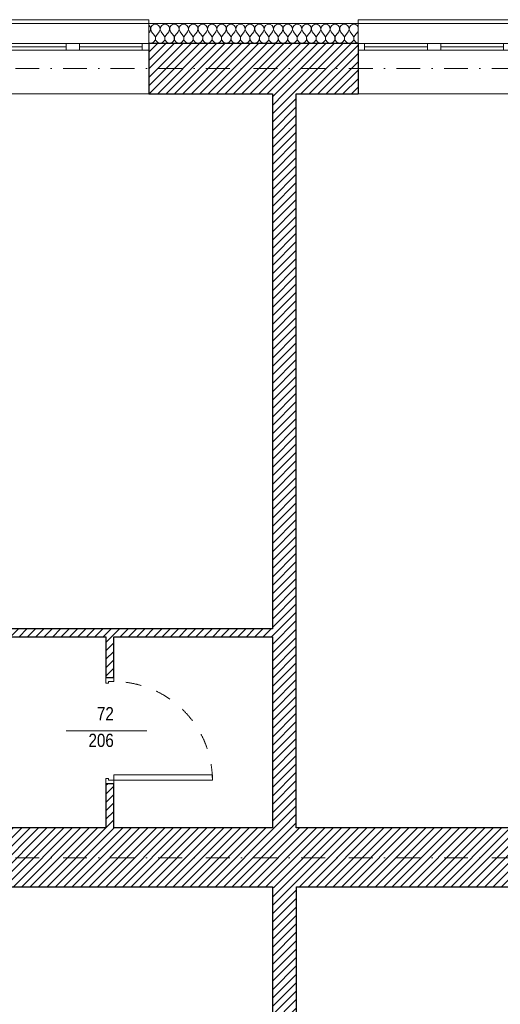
# Model space of a CAD drawing. Header units: millimetres. Extents: x 172139 to 266886, y 95607 to 138225.
# Tile 28 of 71: x 186224 to 189857, y 114265 to 121706. Entities that reach past the tile are written whole.
import ezdxf
from ezdxf.enums import TextEntityAlignment as Align

# ---------------------------------------------------------------- set-up
doc = ezdxf.new("R2010")
doc.units = ezdxf.units.MM
doc.header["$MEASUREMENT"] = 0
doc.linetypes.add('Kropki i Kreski', pattern=[360, 180, -90, 0, -90])
doc.linetypes.add('Przerywana', pattern=[240, 120, -120])
for name, color, linetype in [('Drzwi ArchiCAD', 7, 'Continuous'), ('Konstrukcja - Siatki mod', 7, 'Continuous'), ('KR_INW', 7, 'Continuous'), ('NAPIS_SODON', 7, 'Continuous'), ('Znaczniki drzwi ArchiCADa', 7, 'Continuous')]:
    doc.layers.add(name, color=color, linetype=linetype)
for name, color, linetype, lineweight in [('Drzwi ArchiCAD_Nr_pióra__1', 7, 'Continuous', 13), ('Drzwi ArchiCAD_Nr_pióra__27', 7, 'Continuous', 25), ('KR_INW_Nr_pióra__101', 252, 'Continuous', 5), ('KR_INW_Nr_pióra__27', 7, 'Continuous', 25), ('KR_INW_Nr_pióra__47', 7, 'Continuous', 15), ('NAPIS_SODON_Nr_pióra__1', 7, 'Continuous', 13), ('NAPIS_SODON_Nr_pióra__121', 255, 'Continuous', 0), ('Okna ArchiCADa_Nr_pióra__1', 7, 'Continuous', 13), ('Znaczniki drzwi ArchiCADa_Nr_pióra__7', 7, 'Continuous', 13)]:
    doc.layers.add(name, color=color, linetype=linetype, lineweight=lineweight)
for name, color, linetype, lineweight, true_color in [('Konstrukcja - Siatki mod_Nr_pióra__48', 7, 'Continuous', 15, 0xa80f02), ('KR_INW_Nr_pióra__102', 7, 'Continuous', 5, 0xcccccc), ('Znaczniki drzwi ArchiCADa_Nr_pióra__20', 7, 'Continuous', 13, 0xb00000)]:
    doc.layers.add(name, color=color, linetype=linetype, lineweight=lineweight, true_color=true_color)
doc.styles.add('GENERATED_STYLE_1', font='ARIALN.TTF')
pattern_1 = [(45, (0, 0), (-31.819804, 31.819804), [])]

# ---------------------------------------------------------------- blocks, each defined once
blk = doc.blocks.new('Strop_1', base_point=(179225, 121523.3))
at = {"layer": 'NAPIS_SODON_Nr_pióra__1', "linetype": 'Continuous', "flags": 128}
blk.add_lwpolyline([(179225, 121523.3), (179225.9, 107003.8), (250898.3, 107008.3), (250897.4, 121527.8)], close=True, dxfattribs=at)
blk = doc.blocks.new('Strop_2', base_point=(188316, 115154.1))
at = {"layer": 'NAPIS_SODON_Nr_pióra__121', "linetype": 'Continuous', "flags": 128}
blk.add_lwpolyline([(204667.3, 113397.6), (188316, 113397.6), (188316, 115154.1), (204667.3, 115154.1)], dxfattribs=at)
blk = doc.blocks.new('*X97')
at = {"layer": 'KR_INW_Nr_pióra__102', "linetype": 'Continuous'}
for p, q in [((187202.6, 121662.7), (187200.4, 121663.9)), ((187212.2, 121648.2), (187202.6, 121662.7)), ((187213.9, 121630.9), (187212.2, 121648.2)), ((187216.3, 121648.2), (187214.7, 121630.9)), ((187226, 121662.7), (187216.3, 121648.2)), ((187241.3, 121670.9), (187226, 121662.7)), ((187258.7, 121670.9), (187241.3, 121670.9)), ((187274, 121662.7), (187258.7, 121670.9)), ((187283.7, 121648.2), (187274, 121662.7)), ((187285.3, 121630.9), (187283.7, 121648.2)), ((187287.8, 121648.2), (187286.1, 121630.9)), ((187297.4, 121662.7), (187287.8, 121648.2)), ((187312.7, 121670.9), (187297.4, 121662.7)), ((187330.1, 121670.9), (187312.7, 121670.9)), ((187345.5, 121662.7), (187330.1, 121670.9)), ((187355.1, 121648.2), (187345.5, 121662.7)), ((187356.7, 121630.9), (187355.1, 121648.2)), ((187359.2, 121648.2), (187357.6, 121630.9)), ((187368.8, 121662.7), (187359.2, 121648.2)), ((187384.2, 121670.9), (187368.8, 121662.7)), ((187401.6, 121670.9), (187384.2, 121670.9)), ((187416.9, 121662.7), (187401.6, 121670.9)), ((187426.5, 121648.2), (187416.9, 121662.7)), ((187428.2, 121630.9), (187426.5, 121648.2)), ((187430.6, 121648.2), (187429, 121630.9)), ((187440.3, 121662.7), (187430.6, 121648.2)), ((187455.6, 121670.9), (187440.3, 121662.7)), ((187473, 121670.9), (187455.6, 121670.9)), ((187488.3, 121662.7), (187473, 121670.9)), ((187497.9, 121648.2), (187488.3, 121662.7)), ((187499.6, 121630.9), (187497.9, 121648.2)), ((187502.1, 121648.2), (187500.4, 121630.9)), ((187511.7, 121662.7), (187502.1, 121648.2)), ((187527, 121670.9), (187511.7, 121662.7)), ((187544.4, 121670.9), (187527, 121670.9)), ((187559.7, 121662.7), (187544.4, 121670.9)), ((187569.4, 121648.2), (187559.7, 121662.7)), ((187571, 121630.9), (187569.4, 121648.2)), ((187573.5, 121648.2), (187571.8, 121630.9)), ((187583.1, 121662.7), (187573.5, 121648.2)), ((187598.4, 121670.9), (187583.1, 121662.7)), ((187615.8, 121670.9), (187598.4, 121670.9)), ((187631.2, 121662.7), (187615.8, 121670.9)), ((187640.8, 121648.2), (187631.2, 121662.7)), ((187642.4, 121630.9), (187640.8, 121648.2)), ((187644.9, 121648.2), (187643.3, 121630.9)), ((187654.5, 121662.7), (187644.9, 121648.2)), ((187669.9, 121670.9), (187654.5, 121662.7)), ((187687.3, 121670.9), (187669.9, 121670.9)), ((187702.6, 121662.7), (187687.3, 121670.9)), ((187712.2, 121648.2), (187702.6, 121662.7)), ((187713.9, 121630.9), (187712.2, 121648.2)), ((187716.3, 121648.2), (187714.7, 121630.9)), ((187726, 121662.7), (187716.3, 121648.2)), ((187741.3, 121670.9), (187726, 121662.7)), ((187758.7, 121670.9), (187741.3, 121670.9)), ((187774, 121662.7), (187758.7, 121670.9)), ((187783.7, 121648.2), (187774, 121662.7)), ((187785.3, 121630.9), (187783.7, 121648.2)), ((187787.8, 121648.2), (187786.1, 121630.9)), ((187797.4, 121662.7), (187787.8, 121648.2)), ((187812.7, 121670.9), (187797.4, 121662.7)), ((187830.1, 121670.9), (187812.7, 121670.9)), ((187845.5, 121662.7), (187830.1, 121670.9)), ((187855.1, 121648.2), (187845.5, 121662.7)), ((187856.7, 121630.9), (187855.1, 121648.2)), ((187859.2, 121648.2), (187857.6, 121630.9)), ((187868.8, 121662.7), (187859.2, 121648.2)), ((187884.2, 121670.9), (187868.8, 121662.7)), ((187901.6, 121670.9), (187884.2, 121670.9)), ((187916.9, 121662.7), (187901.6, 121670.9)), ((187926.5, 121648.2), (187916.9, 121662.7)), ((187928.2, 121630.9), (187926.5, 121648.2)), ((187930.6, 121648.2), (187929, 121630.9)), ((187940.3, 121662.7), (187930.6, 121648.2)), ((187955.6, 121670.9), (187940.3, 121662.7)), ((187973, 121670.9), (187955.6, 121670.9)), ((187988.3, 121662.7), (187973, 121670.9)), ((187997.9, 121648.2), (187988.3, 121662.7)), ((187999.6, 121630.9), (187997.9, 121648.2)), ((188002.1, 121648.2), (188000.4, 121630.9)), ((188011.7, 121662.7), (188002.1, 121648.2)), ((188027, 121670.9), (188011.7, 121662.7)), ((188044.4, 121670.9), (188027, 121670.9)), ((188059.7, 121662.7), (188044.4, 121670.9)), ((188069.4, 121648.2), (188059.7, 121662.7)), ((188071, 121630.9), (188069.4, 121648.2)), ((188073.5, 121648.2), (188071.8, 121630.9)), ((188083.1, 121662.7), (188073.5, 121648.2)), ((188098.4, 121670.9), (188083.1, 121662.7)), ((188115.8, 121670.9), (188098.4, 121670.9)), ((188131.2, 121662.7), (188115.8, 121670.9)), ((188140.8, 121648.2), (188131.2, 121662.7)), ((188142.4, 121630.9), (188140.8, 121648.2)), ((188144.9, 121648.2), (188143.3, 121630.9)), ((188154.5, 121662.7), (188144.9, 121648.2)), ((188169.9, 121670.9), (188154.5, 121662.7)), ((188187.3, 121670.9), (188169.9, 121670.9)), ((188202.6, 121662.7), (188187.3, 121670.9)), ((188212.2, 121648.2), (188202.6, 121662.7)), ((188213.9, 121630.9), (188212.2, 121648.2)), ((188216.3, 121648.2), (188214.7, 121630.9)), ((188226, 121662.7), (188216.3, 121648.2)), ((188241.3, 121670.9), (188226, 121662.7)), ((188258.7, 121670.9), (188241.3, 121670.9)), ((188274, 121662.7), (188258.7, 121670.9)), ((188283.7, 121648.2), (188274, 121662.7)), ((188285.3, 121630.9), (188283.7, 121648.2)), ((188287.8, 121648.2), (188286.1, 121630.9)), ((188297.4, 121662.7), (188287.8, 121648.2)), ((188312.7, 121670.9), (188297.4, 121662.7)), ((188330.1, 121670.9), (188312.7, 121670.9)), ((188345.5, 121662.7), (188330.1, 121670.9)), ((188355.1, 121648.2), (188345.5, 121662.7)), ((188356.7, 121630.9), (188355.1, 121648.2)), ((188359.2, 121648.2), (188357.6, 121630.9)), ((188368.8, 121662.7), (188359.2, 121648.2)), ((188384.2, 121670.9), (188368.8, 121662.7)), ((188401.6, 121670.9), (188384.2, 121670.9)), ((188416.9, 121662.7), (188401.6, 121670.9)), ((188426.5, 121648.2), (188416.9, 121662.7)), ((188428.2, 121630.9), (188426.5, 121648.2)), ((188430.6, 121648.2), (188429, 121630.9)), ((188440.3, 121662.7), (188430.6, 121648.2)), ((188455.6, 121670.9), (188440.3, 121662.7)), ((188473, 121670.9), (188455.6, 121670.9)), ((188488.3, 121662.7), (188473, 121670.9)), ((188497.9, 121648.2), (188488.3, 121662.7)), ((188499.6, 121630.9), (188497.9, 121648.2)), ((188502.1, 121648.2), (188500.4, 121630.9)), ((188511.7, 121662.7), (188502.1, 121648.2)), ((188527, 121670.9), (188511.7, 121662.7)), ((188544.4, 121670.9), (188527, 121670.9)), ((188559.7, 121662.7), (188544.4, 121670.9)), ((188569.4, 121648.2), (188559.7, 121662.7)), ((188571, 121630.9), (188569.4, 121648.2)), ((188573.5, 121648.2), (188571.8, 121630.9)), ((188583.1, 121662.7), (188573.5, 121648.2)), ((188598.4, 121670.9), (188583.1, 121662.7)), ((188615.8, 121670.9), (188598.4, 121670.9)), ((188631.2, 121662.7), (188615.8, 121670.9)), ((188640.8, 121648.2), (188631.2, 121662.7)), ((188642.4, 121630.9), (188640.8, 121648.2)), ((188644.9, 121648.2), (188643.3, 121630.9)), ((188654.5, 121662.7), (188644.9, 121648.2)), ((188669.9, 121670.9), (188654.5, 121662.7)), ((188687.3, 121670.9), (188669.9, 121670.9)), ((188702.6, 121662.7), (188687.3, 121670.9)), ((188712.2, 121648.2), (188702.6, 121662.7)), ((188713.9, 121630.9), (188712.2, 121648.2)), ((188716.3, 121648.2), (188714.7, 121630.9)), ((188726, 121662.7), (188716.3, 121648.2)), ((188741.3, 121670.9), (188726, 121662.7)), ((188758.7, 121670.9), (188741.3, 121670.9)), ((188774, 121662.7), (188758.7, 121670.9)), ((188781.4, 121651.6), (188774, 121662.7)), ((187207.1, 121614.9), (187200.4, 121605.9)), ((187207.1, 121614.9), (187213.9, 121630.9)), ((187214.7, 121630.9), (187221.4, 121614.9)), ((187221.4, 121614.9), (187242.9, 121586.3)), ((187247.6, 121577.7), (187242.9, 121586.3)), ((187249.9, 121568.1), (187247.6, 121577.7)), ((187252.4, 121577.7), (187250.1, 121568.1)), ((187257.1, 121586.3), (187252.4, 121577.7)), ((187278.6, 121614.9), (187257.1, 121586.3)), ((187278.6, 121614.9), (187285.3, 121630.9)), ((187286.1, 121630.9), (187292.9, 121614.9)), ((187292.9, 121614.9), (187314.3, 121586.3)), ((187319.1, 121577.7), (187314.3, 121586.3)), ((187321.3, 121568.1), (187319.1, 121577.7)), ((187323.8, 121577.7), (187321.6, 121568.1)), ((187328.6, 121586.3), (187323.8, 121577.7)), ((187350, 121614.9), (187328.6, 121586.3)), ((187350, 121614.9), (187356.7, 121630.9)), ((187357.6, 121630.9), (187364.3, 121614.9)), ((187364.3, 121614.9), (187385.7, 121586.3)), ((187390.5, 121577.7), (187385.7, 121586.3)), ((187392.7, 121568.1), (187390.5, 121577.7)), ((187395.2, 121577.7), (187393, 121568.1)), ((187400, 121586.3), (187395.2, 121577.7)), ((187421.4, 121614.9), (187400, 121586.3)), ((187421.4, 121614.9), (187428.2, 121630.9)), ((187429, 121630.9), (187435.7, 121614.9)), ((187435.7, 121614.9), (187457.1, 121586.3)), ((187461.9, 121577.7), (187457.1, 121586.3)), ((187464.1, 121568.1), (187461.9, 121577.7)), ((187466.7, 121577.7), (187464.4, 121568.1)), ((187471.4, 121586.3), (187466.7, 121577.7)), ((187492.9, 121614.9), (187471.4, 121586.3)), ((187492.9, 121614.9), (187499.6, 121630.9)), ((187500.4, 121630.9), (187507.1, 121614.9)), ((187507.1, 121614.9), (187528.6, 121586.3)), ((187533.3, 121577.7), (187528.6, 121586.3)), ((187535.6, 121568.1), (187533.3, 121577.7)), ((187538.1, 121577.7), (187535.9, 121568.1)), ((187542.9, 121586.3), (187538.1, 121577.7)), ((187564.3, 121614.9), (187542.9, 121586.3)), ((187564.3, 121614.9), (187571, 121630.9)), ((187571.8, 121630.9), (187578.6, 121614.9)), ((187578.6, 121614.9), (187600, 121586.3)), ((187604.8, 121577.7), (187600, 121586.3)), ((187607, 121568.1), (187604.8, 121577.7)), ((187609.5, 121577.7), (187607.3, 121568.1)), ((187614.3, 121586.3), (187609.5, 121577.7)), ((187635.7, 121614.9), (187614.3, 121586.3)), ((187635.7, 121614.9), (187642.4, 121630.9)), ((187643.3, 121630.9), (187650, 121614.9)), ((187650, 121614.9), (187671.4, 121586.3)), ((187676.2, 121577.7), (187671.4, 121586.3)), ((187678.4, 121568.1), (187676.2, 121577.7)), ((187680.9, 121577.7), (187678.7, 121568.1)), ((187685.7, 121586.3), (187680.9, 121577.7)), ((187707.1, 121614.9), (187685.7, 121586.3)), ((187707.1, 121614.9), (187713.9, 121630.9)), ((187714.7, 121630.9), (187721.4, 121614.9)), ((187721.4, 121614.9), (187742.9, 121586.3)), ((187747.6, 121577.7), (187742.9, 121586.3)), ((187749.9, 121568.1), (187747.6, 121577.7)), ((187752.4, 121577.7), (187750.1, 121568.1)), ((187757.1, 121586.3), (187752.4, 121577.7)), ((187778.6, 121614.9), (187757.1, 121586.3)), ((187778.6, 121614.9), (187785.3, 121630.9)), ((187786.1, 121630.9), (187792.9, 121614.9)), ((187792.9, 121614.9), (187814.3, 121586.3)), ((187819.1, 121577.7), (187814.3, 121586.3)), ((187821.3, 121568.1), (187819.1, 121577.7)), ((187823.8, 121577.7), (187821.6, 121568.1)), ((187828.6, 121586.3), (187823.8, 121577.7)), ((187850, 121614.9), (187828.6, 121586.3)), ((187850, 121614.9), (187856.7, 121630.9)), ((187857.6, 121630.9), (187864.3, 121614.9)), ((187864.3, 121614.9), (187885.7, 121586.3)), ((187890.5, 121577.7), (187885.7, 121586.3)), ((187892.7, 121568.1), (187890.5, 121577.7)), ((187895.2, 121577.7), (187893, 121568.1)), ((187900, 121586.3), (187895.2, 121577.7)), ((187921.4, 121614.9), (187900, 121586.3)), ((187921.4, 121614.9), (187928.2, 121630.9)), ((187929, 121630.9), (187935.7, 121614.9)), ((187935.7, 121614.9), (187957.1, 121586.3)), ((187961.9, 121577.7), (187957.1, 121586.3)), ((187964.1, 121568.1), (187961.9, 121577.7)), ((187966.7, 121577.7), (187964.4, 121568.1)), ((187971.4, 121586.3), (187966.7, 121577.7)), ((187992.9, 121614.9), (187971.4, 121586.3)), ((187992.9, 121614.9), (187999.6, 121630.9)), ((188000.4, 121630.9), (188007.1, 121614.9)), ((188007.1, 121614.9), (188028.6, 121586.3)), ((188033.3, 121577.7), (188028.6, 121586.3)), ((188035.6, 121568.1), (188033.3, 121577.7)), ((188038.1, 121577.7), (188035.9, 121568.1)), ((188042.9, 121586.3), (188038.1, 121577.7)), ((188064.3, 121614.9), (188042.9, 121586.3)), ((188064.3, 121614.9), (188071, 121630.9)), ((188071.8, 121630.9), (188078.6, 121614.9)), ((188078.6, 121614.9), (188100, 121586.3)), ((188104.8, 121577.7), (188100, 121586.3)), ((188107, 121568.1), (188104.8, 121577.7)), ((188109.5, 121577.7), (188107.3, 121568.1)), ((188114.3, 121586.3), (188109.5, 121577.7)), ((188135.7, 121614.9), (188114.3, 121586.3)), ((188135.7, 121614.9), (188142.4, 121630.9)), ((188143.3, 121630.9), (188150, 121614.9)), ((188150, 121614.9), (188171.4, 121586.3)), ((188176.2, 121577.7), (188171.4, 121586.3)), ((188178.4, 121568.1), (188176.2, 121577.7)), ((188180.9, 121577.7), (188178.7, 121568.1)), ((188185.7, 121586.3), (188180.9, 121577.7)), ((188207.1, 121614.9), (188185.7, 121586.3)), ((188207.1, 121614.9), (188213.9, 121630.9)), ((188214.7, 121630.9), (188221.4, 121614.9)), ((188221.4, 121614.9), (188242.9, 121586.3)), ((188247.6, 121577.7), (188242.9, 121586.3)), ((188249.9, 121568.1), (188247.6, 121577.7)), ((188252.4, 121577.7), (188250.1, 121568.1)), ((188257.1, 121586.3), (188252.4, 121577.7)), ((188278.6, 121614.9), (188257.1, 121586.3)), ((188278.6, 121614.9), (188285.3, 121630.9)), ((188286.1, 121630.9), (188292.9, 121614.9)), ((188292.9, 121614.9), (188314.3, 121586.3)), ((188319.1, 121577.7), (188314.3, 121586.3)), ((188321.3, 121568.1), (188319.1, 121577.7)), ((188323.8, 121577.7), (188321.6, 121568.1)), ((188328.6, 121586.3), (188323.8, 121577.7)), ((188350, 121614.9), (188328.6, 121586.3)), ((188350, 121614.9), (188356.7, 121630.9)), ((188357.6, 121630.9), (188364.3, 121614.9)), ((188364.3, 121614.9), (188385.7, 121586.3)), ((188390.5, 121577.7), (188385.7, 121586.3)), ((188392.7, 121568.1), (188390.5, 121577.7)), ((188395.2, 121577.7), (188393, 121568.1)), ((188400, 121586.3), (188395.2, 121577.7)), ((188421.4, 121614.9), (188400, 121586.3)), ((188421.4, 121614.9), (188428.2, 121630.9)), ((188429, 121630.9), (188435.7, 121614.9)), ((188435.7, 121614.9), (188457.1, 121586.3)), ((188461.9, 121577.7), (188457.1, 121586.3)), ((188464.1, 121568.1), (188461.9, 121577.7)), ((188466.7, 121577.7), (188464.4, 121568.1)), ((188471.4, 121586.3), (188466.7, 121577.7)), ((188492.9, 121614.9), (188471.4, 121586.3)), ((188492.9, 121614.9), (188499.6, 121630.9)), ((188500.4, 121630.9), (188507.1, 121614.9)), ((188507.1, 121614.9), (188528.6, 121586.3)), ((188533.3, 121577.7), (188528.6, 121586.3)), ((188535.6, 121568.1), (188533.3, 121577.7)), ((188538.1, 121577.7), (188535.9, 121568.1)), ((188542.9, 121586.3), (188538.1, 121577.7)), ((188564.3, 121614.9), (188542.9, 121586.3)), ((188564.3, 121614.9), (188571, 121630.9)), ((188571.8, 121630.9), (188578.6, 121614.9)), ((188578.6, 121614.9), (188600, 121586.3)), ((188604.8, 121577.7), (188600, 121586.3)), ((188607, 121568.1), (188604.8, 121577.7)), ((188609.5, 121577.7), (188607.3, 121568.1)), ((188614.3, 121586.3), (188609.5, 121577.7)), ((188635.7, 121614.9), (188614.3, 121586.3)), ((188635.7, 121614.9), (188642.4, 121630.9)), ((188643.3, 121630.9), (188650, 121614.9)), ((188650, 121614.9), (188671.4, 121586.3)), ((188676.2, 121577.7), (188671.4, 121586.3)), ((188678.4, 121568.1), (188676.2, 121577.7)), ((188680.9, 121577.7), (188678.7, 121568.1)), ((188685.7, 121586.3), (188680.9, 121577.7)), ((188707.1, 121614.9), (188685.7, 121586.3)), ((188707.1, 121614.9), (188713.9, 121630.9)), ((188714.7, 121630.9), (188721.4, 121614.9)), ((188721.4, 121614.9), (188742.9, 121586.3)), ((188747.6, 121577.7), (188742.9, 121586.3)), ((188749.9, 121568.1), (188747.6, 121577.7)), ((188752.4, 121577.7), (188750.1, 121568.1)), ((188757.1, 121586.3), (188752.4, 121577.7)), ((188778.6, 121614.9), (188757.1, 121586.3)), ((188778.6, 121614.9), (188781.4, 121621.6)), ((187200.4, 121532.4), (187204.5, 121530.5)), ((187204.5, 121530.5), (187214.3, 121529.2)), ((187214.3, 121529.2), (187224, 121530.5)), ((187224, 121530.5), (187233.1, 121534.5)), ((187233.1, 121534.5), (187240.6, 121540.8)), ((187240.6, 121540.8), (187246.2, 121548.9)), ((187246.2, 121548.9), (187249.4, 121558.2)), ((187249.4, 121558.2), (187249.9, 121568.1)), ((187250.1, 121568.1), (187250.6, 121558.2)), ((187250.6, 121558.2), (187253.8, 121548.9)), ((187253.8, 121548.9), (187259.4, 121540.8)), ((187259.4, 121540.8), (187266.9, 121534.5)), ((187266.9, 121534.5), (187276, 121530.5)), ((187276, 121530.5), (187285.7, 121529.2)), ((187285.7, 121529.2), (187295.5, 121530.5)), ((187295.5, 121530.5), (187304.5, 121534.5)), ((187304.5, 121534.5), (187312.1, 121540.8)), ((187312.1, 121540.8), (187317.7, 121548.9)), ((187317.7, 121548.9), (187320.8, 121558.2)), ((187320.8, 121558.2), (187321.3, 121568.1)), ((187321.6, 121568.1), (187322.1, 121558.2)), ((187322.1, 121558.2), (187325.2, 121548.9)), ((187325.2, 121548.9), (187330.8, 121540.8)), ((187330.8, 121540.8), (187338.4, 121534.5)), ((187338.4, 121534.5), (187347.4, 121530.5)), ((187347.4, 121530.5), (187357.1, 121529.2)), ((187357.1, 121529.2), (187366.9, 121530.5)), ((187366.9, 121530.5), (187375.9, 121534.5)), ((187375.9, 121534.5), (187383.5, 121540.8)), ((187383.5, 121540.8), (187389.1, 121548.9)), ((187389.1, 121548.9), (187392.2, 121558.2)), ((187392.2, 121558.2), (187392.7, 121568.1)), ((187393, 121568.1), (187393.5, 121558.2)), ((187393.5, 121558.2), (187396.6, 121548.9)), ((187396.6, 121548.9), (187402.2, 121540.8)), ((187402.2, 121540.8), (187409.8, 121534.5)), ((187409.8, 121534.5), (187418.8, 121530.5)), ((187418.8, 121530.5), (187428.6, 121529.2)), ((187428.6, 121529.2), (187438.3, 121530.5)), ((187438.3, 121530.5), (187447.3, 121534.5)), ((187447.3, 121534.5), (187454.9, 121540.8)), ((187454.9, 121540.8), (187460.5, 121548.9)), ((187460.5, 121548.9), (187463.7, 121558.2)), ((187463.7, 121558.2), (187464.1, 121568.1)), ((187464.4, 121568.1), (187464.9, 121558.2)), ((187464.9, 121558.2), (187468.1, 121548.9)), ((187468.1, 121548.9), (187473.6, 121540.8)), ((187473.6, 121540.8), (187481.2, 121534.5)), ((187481.2, 121534.5), (187490.2, 121530.5)), ((187490.2, 121530.5), (187500, 121529.2)), ((187500, 121529.2), (187509.8, 121530.5)), ((187509.8, 121530.5), (187518.8, 121534.5)), ((187518.8, 121534.5), (187526.4, 121540.8)), ((187526.4, 121540.8), (187531.9, 121548.9)), ((187531.9, 121548.9), (187535.1, 121558.2)), ((187535.1, 121558.2), (187535.6, 121568.1)), ((187535.9, 121568.1), (187536.3, 121558.2)), ((187536.3, 121558.2), (187539.5, 121548.9)), ((187539.5, 121548.9), (187545.1, 121540.8)), ((187545.1, 121540.8), (187552.7, 121534.5)), ((187552.7, 121534.5), (187561.7, 121530.5)), ((187561.7, 121530.5), (187571.4, 121529.2)), ((187571.4, 121529.2), (187581.2, 121530.5)), ((187581.2, 121530.5), (187590.2, 121534.5)), ((187590.2, 121534.5), (187597.8, 121540.8)), ((187597.8, 121540.8), (187603.4, 121548.9)), ((187603.4, 121548.9), (187606.5, 121558.2)), ((187606.5, 121558.2), (187607, 121568.1)), ((187607.3, 121568.1), (187607.8, 121558.2)), ((187607.8, 121558.2), (187610.9, 121548.9)), ((187610.9, 121548.9), (187616.5, 121540.8)), ((187616.5, 121540.8), (187624.1, 121534.5)), ((187624.1, 121534.5), (187633.1, 121530.5)), ((187633.1, 121530.5), (187642.9, 121529.2)), ((187642.9, 121529.2), (187652.6, 121530.5)), ((187652.6, 121530.5), (187661.6, 121534.5)), ((187661.6, 121534.5), (187669.2, 121540.8)), ((187669.2, 121540.8), (187674.8, 121548.9)), ((187674.8, 121548.9), (187677.9, 121558.2)), ((187677.9, 121558.2), (187678.4, 121568.1)), ((187678.7, 121568.1), (187679.2, 121558.2)), ((187679.2, 121558.2), (187682.3, 121548.9)), ((187682.3, 121548.9), (187687.9, 121540.8)), ((187687.9, 121540.8), (187695.5, 121534.5)), ((187695.5, 121534.5), (187704.5, 121530.5)), ((187704.5, 121530.5), (187714.3, 121529.2)), ((187714.3, 121529.2), (187724, 121530.5)), ((187724, 121530.5), (187733.1, 121534.5)), ((187733.1, 121534.5), (187740.6, 121540.8)), ((187740.6, 121540.8), (187746.2, 121548.9)), ((187746.2, 121548.9), (187749.4, 121558.2)), ((187749.4, 121558.2), (187749.9, 121568.1)), ((187750.1, 121568.1), (187750.6, 121558.2)), ((187750.6, 121558.2), (187753.8, 121548.9)), ((187753.8, 121548.9), (187759.4, 121540.8)), ((187759.4, 121540.8), (187766.9, 121534.5)), ((187766.9, 121534.5), (187776, 121530.5)), ((187776, 121530.5), (187785.7, 121529.2)), ((187785.7, 121529.2), (187795.5, 121530.5)), ((187795.5, 121530.5), (187804.5, 121534.5)), ((187804.5, 121534.5), (187812.1, 121540.8)), ((187812.1, 121540.8), (187817.7, 121548.9)), ((187817.7, 121548.9), (187820.8, 121558.2)), ((187820.8, 121558.2), (187821.3, 121568.1)), ((187821.6, 121568.1), (187822.1, 121558.2)), ((187822.1, 121558.2), (187825.2, 121548.9)), ((187825.2, 121548.9), (187830.8, 121540.8)), ((187830.8, 121540.8), (187838.4, 121534.5)), ((187838.4, 121534.5), (187847.4, 121530.5)), ((187847.4, 121530.5), (187857.1, 121529.2)), ((187857.1, 121529.2), (187866.9, 121530.5)), ((187866.9, 121530.5), (187875.9, 121534.5)), ((187875.9, 121534.5), (187883.5, 121540.8)), ((187883.5, 121540.8), (187889.1, 121548.9)), ((187889.1, 121548.9), (187892.2, 121558.2)), ((187892.2, 121558.2), (187892.7, 121568.1)), ((187893, 121568.1), (187893.5, 121558.2)), ((187893.5, 121558.2), (187896.6, 121548.9)), ((187896.6, 121548.9), (187902.2, 121540.8)), ((187902.2, 121540.8), (187909.8, 121534.5)), ((187909.8, 121534.5), (187918.8, 121530.5)), ((187918.8, 121530.5), (187928.6, 121529.2)), ((187928.6, 121529.2), (187938.3, 121530.5)), ((187938.3, 121530.5), (187947.3, 121534.5)), ((187947.3, 121534.5), (187954.9, 121540.8)), ((187954.9, 121540.8), (187960.5, 121548.9)), ((187960.5, 121548.9), (187963.7, 121558.2)), ((187963.7, 121558.2), (187964.1, 121568.1)), ((187964.4, 121568.1), (187964.9, 121558.2)), ((187964.9, 121558.2), (187968.1, 121548.9)), ((187968.1, 121548.9), (187973.6, 121540.8)), ((187973.6, 121540.8), (187981.2, 121534.5)), ((187981.2, 121534.5), (187990.2, 121530.5)), ((187990.2, 121530.5), (188000, 121529.2)), ((188000, 121529.2), (188009.8, 121530.5)), ((188009.8, 121530.5), (188018.8, 121534.5)), ((188018.8, 121534.5), (188026.4, 121540.8)), ((188026.4, 121540.8), (188031.9, 121548.9)), ((188031.9, 121548.9), (188035.1, 121558.2)), ((188035.1, 121558.2), (188035.6, 121568.1)), ((188035.9, 121568.1), (188036.3, 121558.2)), ((188036.3, 121558.2), (188039.5, 121548.9)), ((188039.5, 121548.9), (188045.1, 121540.8)), ((188045.1, 121540.8), (188052.7, 121534.5)), ((188052.7, 121534.5), (188061.7, 121530.5)), ((188061.7, 121530.5), (188071.4, 121529.2)), ((188071.4, 121529.2), (188081.2, 121530.5)), ((188081.2, 121530.5), (188090.2, 121534.5)), ((188090.2, 121534.5), (188097.8, 121540.8)), ((188097.8, 121540.8), (188103.4, 121548.9)), ((188103.4, 121548.9), (188106.5, 121558.2)), ((188106.5, 121558.2), (188107, 121568.1)), ((188107.3, 121568.1), (188107.8, 121558.2)), ((188107.8, 121558.2), (188110.9, 121548.9)), ((188110.9, 121548.9), (188116.5, 121540.8)), ((188116.5, 121540.8), (188124.1, 121534.5)), ((188124.1, 121534.5), (188133.1, 121530.5)), ((188133.1, 121530.5), (188142.9, 121529.2)), ((188142.9, 121529.2), (188152.6, 121530.5)), ((188152.6, 121530.5), (188161.6, 121534.5)), ((188161.6, 121534.5), (188169.2, 121540.8)), ((188169.2, 121540.8), (188174.8, 121548.9)), ((188174.8, 121548.9), (188177.9, 121558.2)), ((188177.9, 121558.2), (188178.4, 121568.1)), ((188178.7, 121568.1), (188179.2, 121558.2)), ((188179.2, 121558.2), (188182.3, 121548.9)), ((188182.3, 121548.9), (188187.9, 121540.8)), ((188187.9, 121540.8), (188195.5, 121534.5)), ((188195.5, 121534.5), (188204.5, 121530.5)), ((188204.5, 121530.5), (188214.3, 121529.2)), ((188214.3, 121529.2), (188224, 121530.5)), ((188224, 121530.5), (188233.1, 121534.5)), ((188233.1, 121534.5), (188240.6, 121540.8)), ((188240.6, 121540.8), (188246.2, 121548.9)), ((188246.2, 121548.9), (188249.4, 121558.2)), ((188249.4, 121558.2), (188249.9, 121568.1)), ((188250.1, 121568.1), (188250.6, 121558.2)), ((188250.6, 121558.2), (188253.8, 121548.9)), ((188253.8, 121548.9), (188259.4, 121540.8)), ((188259.4, 121540.8), (188266.9, 121534.5)), ((188266.9, 121534.5), (188276, 121530.5)), ((188276, 121530.5), (188285.7, 121529.2)), ((188285.7, 121529.2), (188295.5, 121530.5)), ((188295.5, 121530.5), (188304.5, 121534.5)), ((188304.5, 121534.5), (188312.1, 121540.8)), ((188312.1, 121540.8), (188317.7, 121548.9)), ((188317.7, 121548.9), (188320.8, 121558.2)), ((188320.8, 121558.2), (188321.3, 121568.1)), ((188321.6, 121568.1), (188322.1, 121558.2)), ((188322.1, 121558.2), (188325.2, 121548.9)), ((188325.2, 121548.9), (188330.8, 121540.8)), ((188330.8, 121540.8), (188338.4, 121534.5)), ((188338.4, 121534.5), (188347.4, 121530.5)), ((188347.4, 121530.5), (188357.1, 121529.2)), ((188357.1, 121529.2), (188366.9, 121530.5)), ((188366.9, 121530.5), (188375.9, 121534.5)), ((188375.9, 121534.5), (188383.5, 121540.8)), ((188383.5, 121540.8), (188389.1, 121548.9)), ((188389.1, 121548.9), (188392.2, 121558.2)), ((188392.2, 121558.2), (188392.7, 121568.1)), ((188393, 121568.1), (188393.5, 121558.2)), ((188393.5, 121558.2), (188396.6, 121548.9)), ((188396.6, 121548.9), (188402.2, 121540.8)), ((188402.2, 121540.8), (188409.8, 121534.5)), ((188409.8, 121534.5), (188418.8, 121530.5)), ((188418.8, 121530.5), (188428.6, 121529.2)), ((188428.6, 121529.2), (188438.3, 121530.5)), ((188438.3, 121530.5), (188447.3, 121534.5)), ((188447.3, 121534.5), (188454.9, 121540.8)), ((188454.9, 121540.8), (188460.5, 121548.9)), ((188460.5, 121548.9), (188463.7, 121558.2)), ((188463.7, 121558.2), (188464.1, 121568.1)), ((188464.4, 121568.1), (188464.9, 121558.2)), ((188464.9, 121558.2), (188468.1, 121548.9)), ((188468.1, 121548.9), (188473.6, 121540.8)), ((188473.6, 121540.8), (188481.2, 121534.5)), ((188481.2, 121534.5), (188490.2, 121530.5)), ((188490.2, 121530.5), (188500, 121529.2)), ((188500, 121529.2), (188509.8, 121530.5)), ((188509.8, 121530.5), (188518.8, 121534.5)), ((188518.8, 121534.5), (188526.4, 121540.8)), ((188526.4, 121540.8), (188531.9, 121548.9)), ((188531.9, 121548.9), (188535.1, 121558.2)), ((188535.1, 121558.2), (188535.6, 121568.1)), ((188535.9, 121568.1), (188536.3, 121558.2)), ((188536.3, 121558.2), (188539.5, 121548.9)), ((188539.5, 121548.9), (188545.1, 121540.8)), ((188545.1, 121540.8), (188552.7, 121534.5)), ((188552.7, 121534.5), (188561.7, 121530.5)), ((188561.7, 121530.5), (188571.4, 121529.2)), ((188571.4, 121529.2), (188581.2, 121530.5)), ((188581.2, 121530.5), (188590.2, 121534.5)), ((188590.2, 121534.5), (188597.8, 121540.8)), ((188597.8, 121540.8), (188603.4, 121548.9)), ((188603.4, 121548.9), (188606.5, 121558.2)), ((188606.5, 121558.2), (188607, 121568.1)), ((188607.3, 121568.1), (188607.8, 121558.2)), ((188607.8, 121558.2), (188610.9, 121548.9)), ((188610.9, 121548.9), (188616.5, 121540.8)), ((188616.5, 121540.8), (188624.1, 121534.5)), ((188624.1, 121534.5), (188633.1, 121530.5)), ((188633.1, 121530.5), (188642.9, 121529.2)), ((188642.9, 121529.2), (188652.6, 121530.5)), ((188652.6, 121530.5), (188661.6, 121534.5)), ((188661.6, 121534.5), (188669.2, 121540.8)), ((188669.2, 121540.8), (188674.8, 121548.9)), ((188674.8, 121548.9), (188677.9, 121558.2)), ((188677.9, 121558.2), (188678.4, 121568.1)), ((188678.7, 121568.1), (188679.2, 121558.2)), ((188679.2, 121558.2), (188682.3, 121548.9)), ((188682.3, 121548.9), (188687.9, 121540.8)), ((188687.9, 121540.8), (188695.5, 121534.5)), ((188695.5, 121534.5), (188704.5, 121530.5)), ((188704.5, 121530.5), (188714.3, 121529.2)), ((188714.3, 121529.2), (188724, 121530.5)), ((188724, 121530.5), (188733.1, 121534.5)), ((188733.1, 121534.5), (188740.6, 121540.8)), ((188740.6, 121540.8), (188746.2, 121548.9)), ((188746.2, 121548.9), (188749.4, 121558.2)), ((188749.4, 121558.2), (188749.9, 121568.1)), ((188750.1, 121568.1), (188750.6, 121558.2)), ((188750.6, 121558.2), (188753.8, 121548.9)), ((188753.8, 121548.9), (188759.4, 121540.8)), ((188759.4, 121540.8), (188766.9, 121534.5)), ((188766.9, 121534.5), (188776, 121530.5)), ((188776, 121530.5), (188781.4, 121529.8))]:
    blk.add_line(p, q, dxfattribs=at)
blk = doc.blocks.new('Okno podwójne 19')
at = {"layer": 'Okna ArchiCADa_Nr_pióra__1', "linetype": 'Continuous'}
for p, q in [((-575, 330), (575, 330)), ((-575, 0), (-525, 0)), ((-575, -50), (-575, 0)), ((-525, 0), (-525, -50)), ((-525, 0), (-50, 0)), ((-50, -50), (-50, 0)), ((-50, 0), (0, 0)), ((0, 0), (50, 0)), ((50, 0), (50, -50)), ((50, 0), (525, 0)), ((525, -50), (525, 0)), ((525, 0), (575, 0)), ((575, -50), (575, 0)), ((-525, -50), (-575, -50)), ((-525, -25), (-50, -25)), ((-50, -50), (-525, -50)), ((0, -50), (-50, -50)), ((50, -50), (0, -50)), ((50, -25), (525, -25)), ((525, -50), (50, -50)), ((575, -50), (525, -50)), ((-575, -200), (575, -200)), ((-575, -200), (-575, -230)), ((575, -230), (575, -200)), ((-575, -230), (575, -230))]:
    blk.add_line(p, q, dxfattribs=at)
blk = doc.blocks.new('Ściana_1', base_point=(179075.1, 121675.6))
at = {"layer": 'KR_INW_Nr_pióra__101', "linetype": 'Continuous'}
h = blk.add_hatch(dxfattribs=at)
h.set_pattern_fill('Cegła_licówka', color=256, style=0, pattern_type=2)
h.set_pattern_definition(pattern_1)
h.paths.add_polyline_path([(187200.4, 121145.6), (188781.4, 121145.6), (188781.4, 121475.6), (188781.4, 121525.6), (187200.4, 121525.6), (187200.4, 121475.6)])
at = {"layer": 'KR_INW_Nr_pióra__27', "linetype": 'Continuous'}
for p, q in [((188781.4, 121525.6), (187200.4, 121525.6)), ((187200.4, 121525.6), (187200.4, 121475.6)), ((188781.4, 121525.6), (188781.4, 121475.6)), ((187200.4, 121475.6), (187200.4, 121145.6)), ((188781.4, 121475.6), (188781.4, 121145.6))]:
    blk.add_line(p, q, dxfattribs=at)
at = {"layer": 'KR_INW_Nr_pióra__27', "linetype": 'Continuous', "flags": 128}
for points in [[(187200.4, 121145.6), (188134, 121145.6)], [(188314, 121145.6), (188781.4, 121145.6)]]:
    blk.add_lwpolyline(points, dxfattribs=at)
at = {"layer": 'KR_INW_Nr_pióra__47', "linetype": 'Continuous'}
for p, q in [((187200.4, 121675.6), (187200.4, 121525.6)), ((188781.4, 121675.6), (188781.4, 121525.6))]:
    blk.add_line(p, q, dxfattribs=at)
at = {"layer": 'KR_INW_Nr_pióra__47', "linetype": 'Continuous', "flags": 128}
blk.add_lwpolyline([(188781.4, 121675.6), (187200.4, 121675.6)], dxfattribs=at)
at = {"layer": 'KR_INW'}
blk.add_blockref('*X97', (0, 0), dxfattribs=at)
at = {"layer": 'Okna ArchiCADa_Nr_pióra__1', "linetype": 'Continuous', "xscale": -1, "zscale": 1000, "rotation": 180}
for p in [(186625.4, 121475.6), (189356.4, 121475.6)]:
    blk.add_blockref('Okno podwójne 19', p, dxfattribs=at)
blk = doc.blocks.new('Ściana_43', base_point=(205241.5, 115154.1))
at = {"layer": 'KR_INW_Nr_pióra__101', "linetype": 'Continuous'}
h = blk.add_hatch(dxfattribs=at)
h.set_pattern_fill('Cegła_licówka', color=256, style=0, pattern_type=2)
h.set_pattern_definition(pattern_1)
h.paths.add_polyline_path([(183355.2, 115299.1), (183355.2, 115184.1), (183355.2, 115154.1), (192680.4, 115154.1), (192680.4, 115184.1), (192680.4, 115299.1), (192680.4, 115599.1), (183355.2, 115599.1)])
at = {"layer": 'KR_INW_Nr_pióra__27', "linetype": 'Continuous', "flags": 128}
for points in [[(186876, 115599.1), (183355.2, 115599.1)], [(188134, 115599.1), (186936, 115599.1)], [(191661.7, 115599.1), (188314, 115599.1)], [(185963.5, 115154.1), (188134, 115154.1)], [(188316, 115154.1), (192680.4, 115154.1)]]:
    blk.add_lwpolyline(points, dxfattribs=at)
blk = doc.blocks.new('Ściana_103', base_point=(183915.9, 117042.8))
at = {"layer": 'KR_INW_Nr_pióra__101', "linetype": 'Continuous'}
h = blk.add_hatch(dxfattribs=at)
h.set_pattern_fill('Cegła_licówka', color=256, style=0, pattern_type=2)
h.set_pattern_definition(pattern_1)
h.paths.add_polyline_path([(183915.9, 117042.8), (188134, 117042.8), (188134, 117102.8), (183975.9, 117102.8)])
at = {"layer": 'KR_INW_Nr_pióra__27', "linetype": 'Continuous', "flags": 128}
for points in [[(183915.9, 117042.8), (186876, 117042.8)], [(188134, 117102.8), (183975.9, 117102.8)], [(186936, 117042.8), (188134, 117042.8)]]:
    blk.add_lwpolyline(points, dxfattribs=at)
blk = doc.blocks.new('Drzwi 19_36')
at = {"layer": 'Drzwi ArchiCAD_Nr_pióra__1', "linetype": 'Continuous'}
for p, q in [((332.1, 0), (332.1, 744.3)), ((332.1, 744.3), (372.1, 744.3)), ((372.1, 744.3), (372.1, 0)), ((-372.1, 0), (-400.1, 0)), ((-400.1, 0), (-400.1, -60)), ((-372.1, -40), (-372.1, 0)), ((372.1, 0), (332.1, 0)), ((400.1, 0), (372.1, 0)), ((372.1, 0), (372.1, -40)), ((400.1, -60), (400.1, 0)), ((-400.1, -60), (-360.1, -60)), ((-360.1, -40), (-372.1, -40)), ((-360.1, -60), (-360.1, -40)), ((372.1, -40), (360.1, -40)), ((360.1, -40), (360.1, -60)), ((360.1, -60), (400.1, -60))]:
    blk.add_line(p, q, dxfattribs=at)
at = {"layer": 'Drzwi ArchiCAD_Nr_pióra__1', "linetype": 'Przerywana'}
blk.add_arc((372.1, 0), 744.3, 90, 180, dxfattribs=at)
at = {"layer": 'Drzwi ArchiCAD_Nr_pióra__27', "linetype": 'Continuous'}
for p, q in [((-400.1, 0), (-400.1, -60)), ((400.1, 0), (400.1, -60))]:
    blk.add_line(p, q, dxfattribs=at)
blk = doc.blocks.new('Znacznik Wym 19_19')
at = {"layer": 'Znaczniki drzwi ArchiCADa_Nr_pióra__20', "linetype": 'Continuous'}
blk.add_line((0, 250), (0, -360), dxfattribs=at)
at = {"layer": 'Znaczniki drzwi ArchiCADa_Nr_pióra__7', "style": 'GENERATED_STYLE_1'}
for tag, p in [('AC_MarkerText_2', (-17.6, -97.3)), ('AC_MarkerText_3', (182.4, -161.3))]:
    blk.add_attdef(tag, text='', height=100, rotation=90, dxfattribs=at).set_placement(p, align=Align.BOTTOM_LEFT)
blk = doc.blocks.new('Ściana_104', base_point=(186876, 117042.8))
at = {"layer": 'KR_INW_Nr_pióra__101', "linetype": 'Continuous'}
h = blk.add_hatch(dxfattribs=at)
h.set_pattern_fill('Cegła_licówka', color=256, style=0, pattern_type=2)
h.set_pattern_definition(pattern_1)
h.paths.add_polyline_path([(186876, 117042.8), (186876, 116731.7), (186936, 116731.7), (186936, 117042.8)])
h = blk.add_hatch(dxfattribs=at)
h.set_pattern_fill('Cegła_licówka', color=256, style=0, pattern_type=2)
h.set_pattern_definition(pattern_1)
h.paths.add_polyline_path([(186876, 115599.1), (186936, 115599.1), (186936, 115931.4), (186876, 115931.4)])
at = {"layer": 'KR_INW_Nr_pióra__27', "linetype": 'Continuous'}
for p, q in [((186936, 116731.7), (186876, 116731.7)), ((186936, 115931.4), (186876, 115931.4))]:
    blk.add_line(p, q, dxfattribs=at)
at = {"layer": 'KR_INW_Nr_pióra__27', "linetype": 'Continuous', "flags": 128}
for points in [[(186876, 117042.8), (186876, 116731.7)], [(186936, 116731.7), (186936, 117042.8)], [(186876, 115931.4), (186876, 115599.1)], [(186936, 115599.1), (186936, 115931.4)]]:
    blk.add_lwpolyline(points, dxfattribs=at)
at = {"layer": 'Drzwi ArchiCAD', "linetype": 'Continuous', "zscale": 1000, "rotation": 270}
blk.add_blockref('Drzwi 19_36', (186936, 116331.6), dxfattribs=at)
at = {"layer": 'Znaczniki drzwi ArchiCADa', "color": 14, "lineweight": 13, "true_color": 0xb00000}
ref = blk.add_blockref('Znacznik Wym 19_19', (186936, 116331.6), dxfattribs=dict(at, rotation=270))
ref.add_attrib('AC_MarkerText_2', '72', dxfattribs={"layer": 'Znaczniki drzwi ArchiCADa_Nr_pióra__7', "color": 7, "height": 100, "rotation": 360, "style": 'GENERATED_STYLE_1'}).set_placement((186808, 116381.6), align=Align.BOTTOM_LEFT)
ref.add_attrib('AC_MarkerText_3', '206', dxfattribs={"layer": 'Znaczniki drzwi ArchiCADa_Nr_pióra__7', "color": 7, "height": 100, "rotation": 360, "style": 'GENERATED_STYLE_1'}).set_placement((186744, 116179.9), align=Align.BOTTOM_LEFT)
blk = doc.blocks.new('Ściana_105', base_point=(188134, 115154.1))
at = {"layer": 'KR_INW_Nr_pióra__101', "linetype": 'Continuous'}
h = blk.add_hatch(dxfattribs=at)
h.set_pattern_fill('Cegła_licówka', color=256, style=0, pattern_type=2)
h.set_pattern_definition(pattern_1)
h.paths.add_polyline_path([(188314, 115599.1), (188314, 121145.6), (188134, 121145.6), (188134, 115599.1)])
at = {"layer": 'KR_INW_Nr_pióra__27', "linetype": 'Continuous', "flags": 128}
for points in [[(188134, 121145.6), (188134, 117102.8)], [(188314, 115599.1), (188314, 121145.6)], [(188134, 117042.8), (188134, 115599.1)]]:
    blk.add_lwpolyline(points, dxfattribs=at)
blk = doc.blocks.new('Ściana_116', base_point=(188134, 113397.6))
at = {"layer": 'KR_INW_Nr_pióra__101', "linetype": 'Continuous'}
h = blk.add_hatch(dxfattribs=at)
h.set_pattern_fill('Cegła_licówka', color=256, style=0, pattern_type=2)
h.set_pattern_definition(pattern_1)
h.paths.add_polyline_path([(188316, 113397.6), (188316, 115154.1), (188134, 115154.1), (188134, 113397.6)])
at = {"layer": 'KR_INW_Nr_pióra__27', "linetype": 'Continuous', "flags": 128}
for points in [[(188134, 115154.1), (188134, 113397.6)], [(188316, 113397.6), (188316, 115154.1)]]:
    blk.add_lwpolyline(points, dxfattribs=at)
blk = doc.blocks.new('Standardowy znacznik siatki_10')
at = {"layer": 'Konstrukcja - Siatki mod_Nr_pióra__48', "linetype": 'Kropki i Kreski'}
blk.add_line((1000, 0), (72912, 0), dxfattribs=at)

msp = doc.modelspace()

# ---------------------------------------------------------------- block references
at = {"layer": 'Konstrukcja - Siatki mod', "color": 8, "linetype": 'Continuous', "lineweight": 13, "zscale": 1000}
for p in [(177989.3, 121335.6), (177989.3, 115372.2)]:
    msp.add_blockref('Standardowy znacznik siatki_10', p, dxfattribs=at)
at = {"layer": 'KR_INW'}
for name, p in [('Ściana_1', (179075.1, 121675.6)), ('Ściana_105', (188134, 115154.1)), ('Ściana_103', (183915.9, 117042.8)), ('Ściana_104', (186876, 117042.8)), ('Ściana_43', (205241.5, 115154.1)), ('Ściana_116', (188134, 113397.6))]:
    msp.add_blockref(name, p, dxfattribs=at)
at = {"layer": 'NAPIS_SODON', "linetype": 'Continuous'}
msp.add_blockref('Strop_1', (179225, 121523.3), dxfattribs=at)
at = {"layer": 'NAPIS_SODON', "color": 255, "linetype": 'Continuous', "lineweight": 0}
msp.add_blockref('Strop_2', (188316, 115154.1), dxfattribs=at)

doc.saveas('drawing.dxf')
